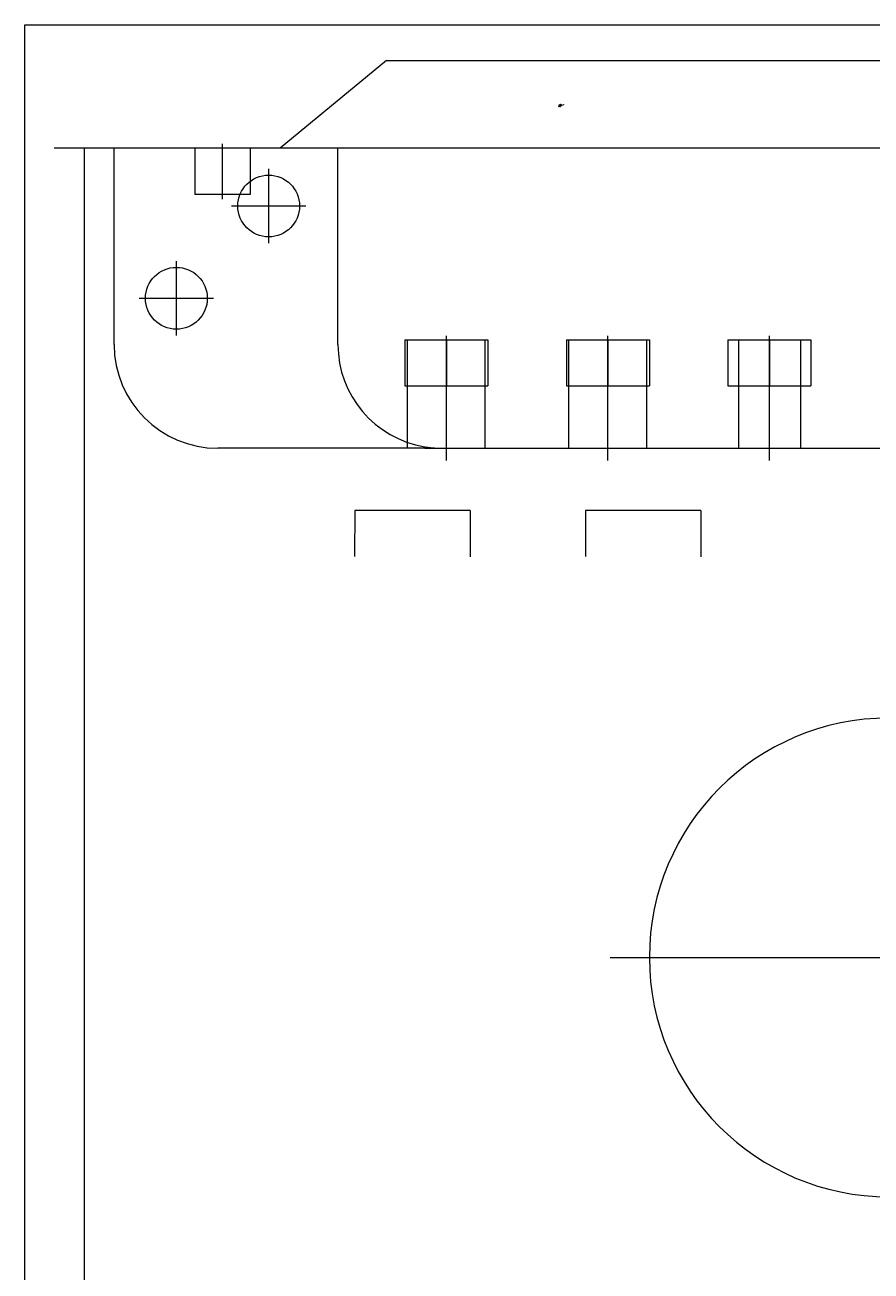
# Model space of a CAD drawing. Extents: x 5465377 to 5465550, y 5925276 to 5925338.
# Tile 8 of 182: x 5465378.954 to 5465379.321, y 5925285.235 to 5925285.775. Entities that reach past the tile are written whole.
import ezdxf

# ---------------------------------------------------------------- set-up
doc = ezdxf.new("R2010")
doc.units = 0
doc.header["$MEASUREMENT"] = 0
doc.linetypes.add('DASHDOT', pattern=[25.4, 12.7, -6.35, 0, -6.35])
doc.linetypes.add('HIDDEN', pattern=[9525, 6350, -3175])
doc.layers.add('_ARCH_Sciany', color=7, linetype='Continuous')
for name, color, linetype, lineweight in [('_ARCH_Sciany_Nr_Pióra__141', 7, 'Continuous', 0), ('CP_AXIS_Nr_Pióra__141', 7, 'Continuous', 0), ('CP_HIDDE_Nr_Pióra__141', 7, 'Continuous', 0), ('IS_CO URZĄDZENIA_Nr_Pióra__141', 7, 'Continuous', 0), ('IS_CO URZĄDZENIA_Nr_Pióra__7', 7, 'Continuous', 35), ('IS_CWU główne rozprowadzenie_Nr_Pióra__141', 7, 'Continuous', 0), ('IS_WODA ZIMNA główne rozprowadzenie_Nr_Pióra__141', 7, 'Continuous', 0)]:
    doc.layers.add(name, color=color, linetype=linetype, lineweight=lineweight)
doc.styles.add('GENERATED_STYLE_7', font='Simplex.shx', dxfattribs={"bigfont": 'BIGFONT.SHX'})

# ---------------------------------------------------------------- blocks, each defined once
blk = doc.blocks.new('Ściana_436', base_point=(5465378.95407, 5925288.72533))
at = {"layer": '_ARCH_Sciany_Nr_Pióra__141', "linetype": 'Continuous'}
blk.add_line((5465378.95407, 5925285.05533), (5465378.95407, 5925285.77533), dxfattribs=at)
blk = doc.blocks.new('Ściana_453', base_point=(5465382.05407, 5925285.92533))
at = {"layer": '_ARCH_Sciany_Nr_Pióra__141', "linetype": 'Continuous'}
blk.add_line((5465378.95407, 5925285.77533), (5465380.56002, 5925285.77533), dxfattribs=at)

msp = doc.modelspace()

# ---------------------------------------------------------------- linework, layer by layer
at = {"layer": 'CP_AXIS_Nr_Pióra__141', "linetype": 'DASHDOT'}
for p, q in [((5465379.03972, 5925285.69986), (5465379.03972, 5925285.72386)), ((5465379.05972, 5925285.68078), (5465379.05972, 5925285.71294)), ((5465379.04364, 5925285.69686), (5465379.0758, 5925285.69686)), ((5465379.01972, 5925285.64078), (5465379.01972, 5925285.67294)), ((5465379.00364, 5925285.65686), (5465379.0358, 5925285.65686)), ((5465379.13672, 5925285.5866), (5465379.13672, 5925285.64065)), ((5465379.20672, 5925285.5866), (5465379.20672, 5925285.64065)), ((5465379.27672, 5925285.5866), (5465379.27672, 5925285.64065)), ((5465379.20772, 5925285.37116), (5465379.41172, 5925285.37116))]:
    msp.add_line(p, q, dxfattribs=at)
at = {"layer": 'CP_HIDDE_Nr_Pióra__141', "linetype": 'HIDDEN'}
for p, q in [((5465378.99272, 5925285.63686), (5465378.99272, 5925285.72186)), ((5465379.02772, 5925285.72186), (5465379.02772, 5925285.70186)), ((5465379.05172, 5925285.72186), (5465379.05172, 5925285.70186)), ((5465379.05172, 5925285.70186), (5465379.02772, 5925285.70186)), ((5465379.11987, 5925285.61886), (5465379.11987, 5925285.63886)), ((5465379.15357, 5925285.61886), (5465379.15357, 5925285.63886)), ((5465379.18987, 5925285.61886), (5465379.18987, 5925285.63886)), ((5465379.22357, 5925285.61886), (5465379.22357, 5925285.63886)), ((5465379.26327, 5925285.63886), (5465379.26327, 5925285.61886)), ((5465379.29017, 5925285.63886), (5465379.29017, 5925285.61886)), ((5465379.11987, 5925285.59186), (5465379.11987, 5925285.59438)), ((5465379.12735, 5925285.59186), (5465379.03772, 5925285.59186))]:
    msp.add_line(p, q, dxfattribs=at)
for centre, start in [((5465379.03772, 5925285.63686), 180), ((5465379.13472, 5925285.63686), 260.5651)]:
    msp.add_arc(centre, 0.045, start, 270, dxfattribs=at)
at = {"layer": 'IS_CO URZĄDZENIA_Nr_Pióra__141', "linetype": 'Continuous'}
for p, q in [((5465379.11072, 5925285.75986), (5465379.06472, 5925285.72186)), ((5465379.11072, 5925285.75986), (5465379.44372, 5925285.75986)), ((5465379.56172, 5925285.72186), (5465378.96672, 5925285.72186)), ((5465378.97972, 5925285.72186), (5465378.97972, 5925285.13686)), ((5465379.08972, 5925285.63686), (5465379.08972, 5925285.72186)), ((5465379.11874, 5925285.63886), (5465379.15471, 5925285.63886)), ((5465379.11874, 5925285.63886), (5465379.11874, 5925285.61886)), ((5465379.13672, 5925285.63886), (5465379.13677, 5925285.63886)), ((5465379.13672, 5925285.63886), (5465379.13672, 5925285.61886)), ((5465379.15471, 5925285.63886), (5465379.15471, 5925285.61886)), ((5465379.18874, 5925285.63886), (5465379.22471, 5925285.63886)), ((5465379.18874, 5925285.63886), (5465379.18874, 5925285.61886)), ((5465379.20672, 5925285.63886), (5465379.20677, 5925285.63886)), ((5465379.20672, 5925285.63886), (5465379.20672, 5925285.61886)), ((5465379.22471, 5925285.63886), (5465379.22471, 5925285.61886)), ((5465379.25874, 5925285.63886), (5465379.29471, 5925285.63886)), ((5465379.25874, 5925285.63886), (5465379.25874, 5925285.61886)), ((5465379.27672, 5925285.63886), (5465379.27677, 5925285.63886)), ((5465379.27672, 5925285.63886), (5465379.27672, 5925285.61886)), ((5465379.29471, 5925285.63886), (5465379.29471, 5925285.61886)), ((5465379.11874, 5925285.61886), (5465379.15471, 5925285.61886)), ((5465379.11987, 5925285.59438), (5465379.11987, 5925285.61886)), ((5465379.15357, 5925285.59186), (5465379.15357, 5925285.61886)), ((5465379.18874, 5925285.61886), (5465379.22471, 5925285.61886)), ((5465379.18987, 5925285.59186), (5465379.18987, 5925285.61886)), ((5465379.22357, 5925285.59186), (5465379.22357, 5925285.61886)), ((5465379.25874, 5925285.61886), (5465379.29471, 5925285.61886)), ((5465379.26327, 5925285.61886), (5465379.26327, 5925285.59186)), ((5465379.29017, 5925285.61886), (5465379.29017, 5925285.59186)), ((5465379.12735, 5925285.59186), (5465379.43972, 5925285.59186))]:
    msp.add_line(p, q, dxfattribs=at)
for centre in [(5465379.05972, 5925285.69686), (5465379.01972, 5925285.65686)]:
    msp.add_circle(centre, 0.0134, dxfattribs=at)
for centre, radius, start, end in [((5465379.13472, 5925285.63686), 0.045, 180, 260.5651), ((5465379.32847, 5925285.37116), 0.10375, 90, 270)]:
    msp.add_arc(centre, radius, start, end, dxfattribs=at)
at = {"layer": 'IS_CWU główne rozprowadzenie_Nr_Pióra__141', "linetype": 'DASHDOT'}
for p, q in [((5465379.197, 5925285.56487), (5465379.19698, 5925285.54487)), ((5465379.247, 5925285.56485), (5465379.197, 5925285.56487)), ((5465379.247, 5925285.56485), (5465379.24698, 5925285.54485))]:
    msp.add_line(p, q, dxfattribs=at)
at = {"layer": 'IS_WODA ZIMNA główne rozprowadzenie_Nr_Pióra__141', "linetype": 'Continuous'}
for p, q in [((5465379.097, 5925285.56487), (5465379.09698, 5925285.54487)), ((5465379.147, 5925285.56485), (5465379.097, 5925285.56487)), ((5465379.147, 5925285.56485), (5465379.14698, 5925285.54485))]:
    msp.add_line(p, q, dxfattribs=at)

# ---------------------------------------------------------------- block references
at = {"layer": '_ARCH_Sciany'}
for name, p in [('Ściana_436', (5465378.95407, 5925288.72533)), ('Ściana_453', (5465382.05407, 5925285.92533))]:
    msp.add_blockref(name, p, dxfattribs=at)

# ---------------------------------------------------------------- texts
at = {"layer": 'IS_CO URZĄDZENIA_Nr_Pióra__7', "linetype": 'Continuous', "char_height": 0.00005, "attachment_point": 4, "style": 'GENERATED_STYLE_7'}
for s, insert in [('{Vaillant}', (5465379.18536, 5925285.73992)), ('{VIH QW 190/1 E}', (5465379.18538, 5925285.74022)), ("{Z/P G 1'' (DN 25); Z/P HP G 1 1/4'' (DN 32); DHW  G 3/4'' (DN 20);}", (5465379.18539, 5925285.74071)), ('{uniTOWER}', (5465379.1854, 5925285.74051)), ('{max. 77\\M+1818BC}', (5465379.18565, 5925285.74051)), ('{Energia elektryczna}', (5465379.18583, 5925285.74081)), ('{400V/ 50 Hz}', (5465379.18585, 5925285.73993)), ('{http://www.vaillant.pl/klienci-indywidualni/}', (5465379.1859, 5925285.74041)), ('{3 bar}', (5465379.18604, 5925285.74032))]:
    msp.add_mtext(s, dxfattribs=dict(at, insert=insert))

doc.saveas('drawing.dxf')
